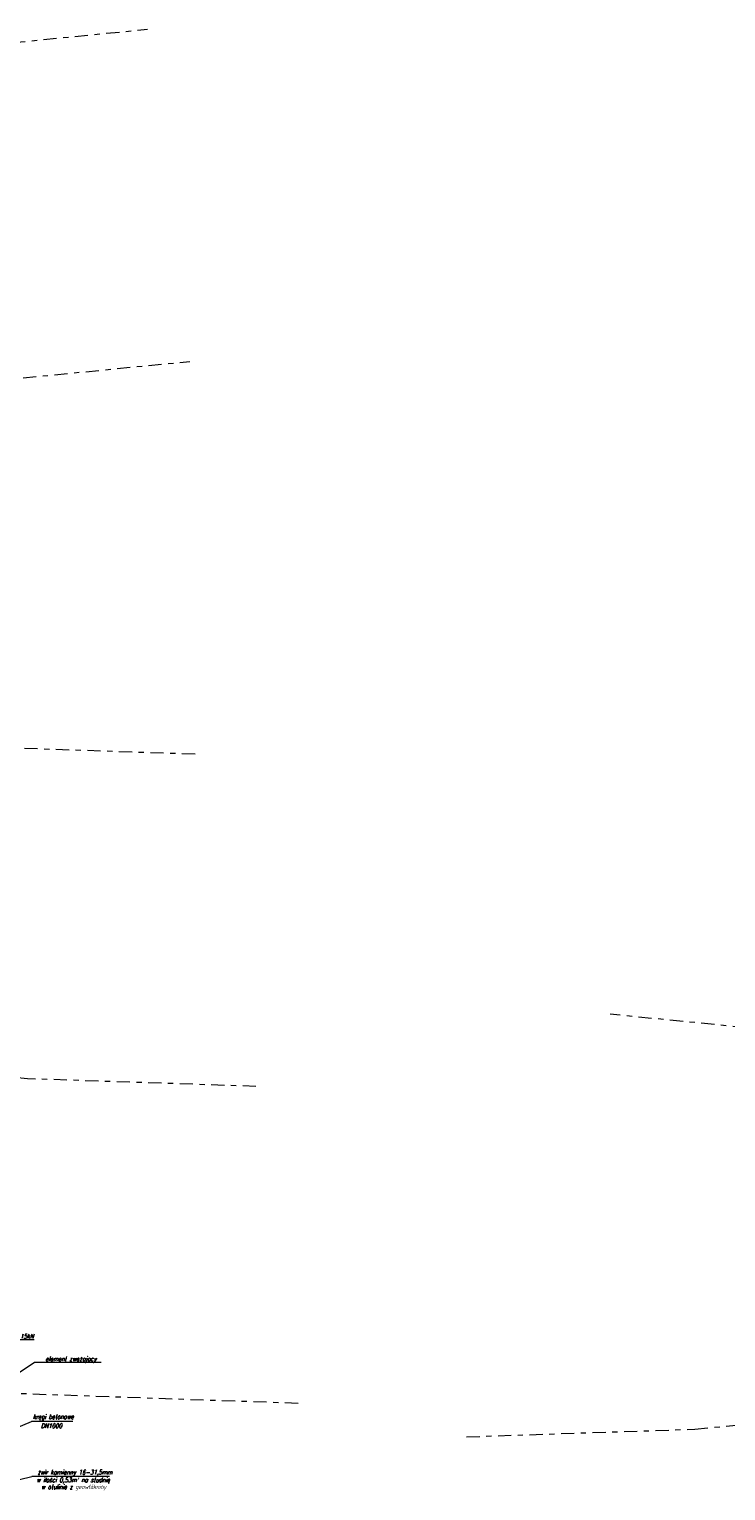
# Model space of a CAD drawing. Header units: metres. Extents: x 7443217.8 to 7443294, y 5637144.8 to 5637207.3.
# Tile 19 of 23: x 7443260.8 to 7443274, y 5637177.6 to 5637205.5. Entities that reach past the tile are written whole.
import ezdxf

# ---------------------------------------------------------------- set-up
doc = ezdxf.new("R2010")
doc.units = ezdxf.units.M
doc.linetypes.add('DASHDOT2', pattern=[0.5, 0.25, -0.125, 0, -0.125])
doc.layers.add('+wymiar', color=7, linetype='Continuous', lineweight=9)
doc.layers.add('3_p', color=7, linetype='Continuous')
doc.layers.add('opisy', color=7, linetype='Continuous', true_color=0x999999)
doc.styles.add('romans_pochyl', font='romans.shx', dxfattribs={"width": 0.75, "oblique": 15, "height": 0.1})

msp = doc.modelspace()

# ---------------------------------------------------------------- linework, layer by layer
at = {"layer": '3_p', "color": 92, "linetype": 'DASHDOT2', "lineweight": 9}
for points in [[(7443242.6915, 5637204.6881), (7443247.0386, 5637204.8334), (7443248.4908, 5637204.7408), (7443249.9829, 5637204.8001), (7443252.0607, 5637204.8962), (7443253.9218, 5637204.7994), (7443258.0505, 5637204.9784), (7443263.0178, 5637205.4697)], [(7443243.4972, 5637198.3634), (7443247.8444, 5637198.5087), (7443248.9231, 5637198.61), (7443250.7887, 5637198.4755), (7443252.8664, 5637198.5715), (7443254.7275, 5637198.4747), (7443258.8562, 5637198.6538), (7443263.8235, 5637199.145)], [(7443263.9208, 5637191.6647), (7443259.5736, 5637191.8099), (7443258.1214, 5637191.7173), (7443256.6293, 5637191.7767), (7443254.5516, 5637191.8727), (7443252.6905, 5637191.7759), (7443248.5618, 5637191.955), (7443243.5945, 5637192.4462)], [(7443292.1518, 5637185.932), (7443287.8046, 5637186.0773), (7443286.7259, 5637186.1786), (7443284.8604, 5637186.044), (7443282.7826, 5637186.14), (7443280.9215, 5637186.0433), (7443276.7928, 5637186.2223), (7443271.8255, 5637186.7136)], [(7443265.079, 5637185.34), (7443260.7318, 5637185.4853), (7443259.6532, 5637185.5865), (7443257.7876, 5637185.452), (7443255.7098, 5637185.548), (7443253.8487, 5637185.4512), (7443249.72, 5637185.6303), (7443244.7527, 5637186.1216)], [(7443265.8816, 5637179.3037), (7443258.4022, 5637179.5631), (7443257.1858, 5637179.5973), (7443255.4066, 5637179.6744), (7443254.8481, 5637179.6986), (7443253.7227, 5637179.705), (7443252.8244, 5637179.6785), (7443247.7919, 5637179.923), (7443247.4066, 5637179.9613)], [(7443269.0893, 5637178.6683), (7443273.4364, 5637178.8136), (7443274.5151, 5637178.9149), (7443276.3807, 5637178.7804), (7443278.4585, 5637178.8764), (7443280.3196, 5637178.7796), (7443284.4483, 5637178.9586), (7443289.4156, 5637179.4499)]]:
    msp.add_lwpolyline(points, dxfattribs=at)
at = {"layer": 'opisy', "color": 0, "linetype": 'Continuous', "lineweight": 5}
for p, q in [((7443260.8603, 5637180.5164), (7443259.6891, 5637180.5153)), ((7443260.0512, 5637179.5497), (7443260.8604, 5637180.0844)), ((7443262.1299, 5637180.0855), (7443260.8604, 5637180.0844)), ((7443260.0504, 5637178.6408), (7443260.8042, 5637178.9599)), ((7443261.5936, 5637178.9606), (7443260.8042, 5637178.9599)), ((7443260.0862, 5637177.7333), (7443260.816, 5637177.9132)), ((7443262.2911, 5637177.9146), (7443260.816, 5637177.9132))]:
    msp.add_line(p, q, dxfattribs=at)

# ---------------------------------------------------------------- texts
at = {"layer": '+wymiar', "lineweight": 13, "char_height": 0.0875, "attachment_point": 5, "rotation": 0.0682, "style": 'romans_pochyl'}
for s, insert in [('właz okrągły do 15kN', (7443260.2863, 5637180.5671)), ('element zwężający', (7443261.556, 5637180.1362)), ('kręgi betonowe ', (7443261.222, 5637179.0349)), ('żwir kamienny 16-31,5mm', (7443261.6328, 5637177.978)), ('w otulinie z geowłókniny', (7443261.6115, 5637177.7026))]:
    msp.add_mtext(s, dxfattribs=dict(at, insert=insert))
for s, insert, width in [('DN1000', (7443261.1861, 5637178.8773), 0.545011), ('w ilości 0,53m{\\fISOCPEUR|b0|i0|c238|p34;³} na studnię', (7443261.6004, 5637177.8329), 2.468853)]:
    msp.add_mtext(s, dxfattribs=dict(at, insert=insert, width=width))

doc.saveas('drawing.dxf')
